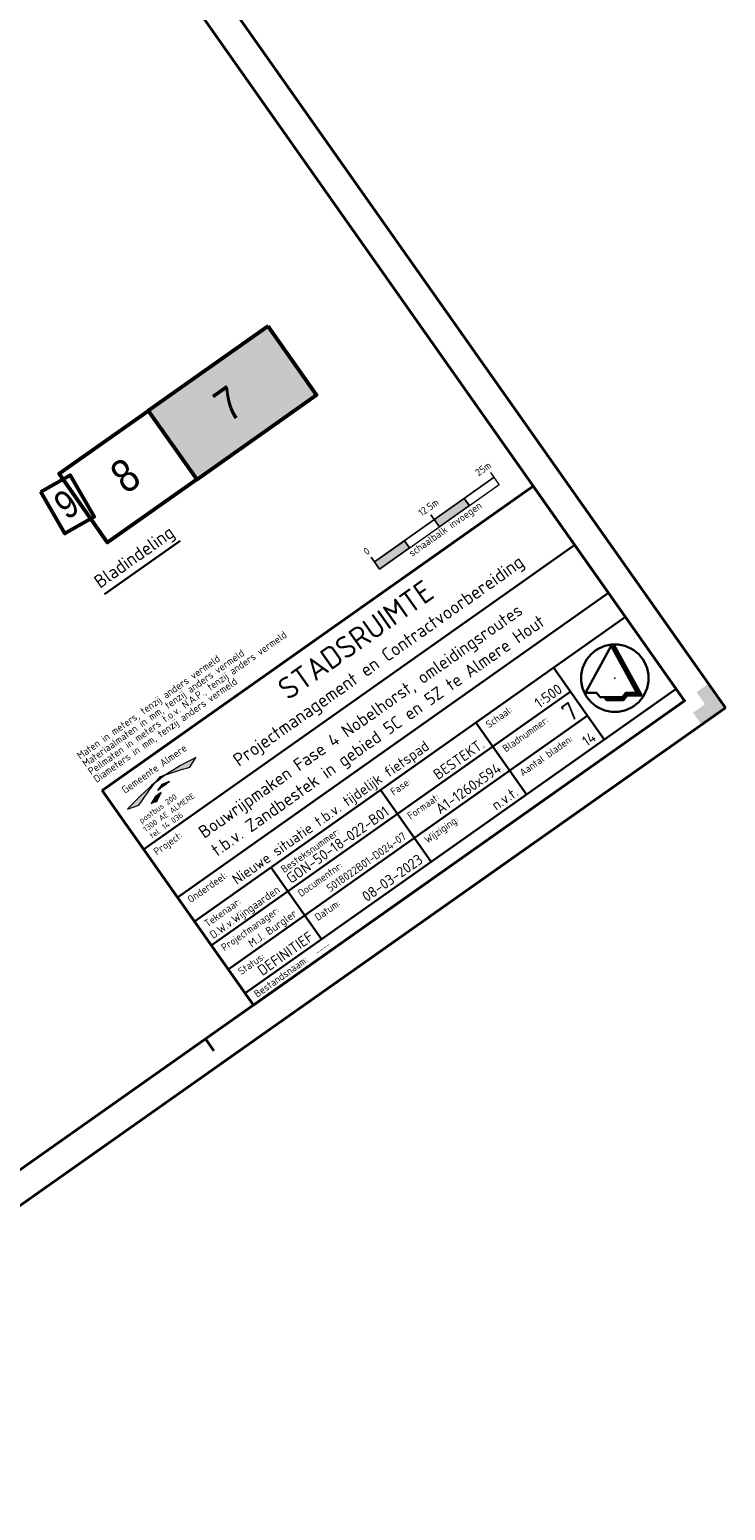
# Model space of a CAD drawing. Header units: metres. Extents: x 149090 to 149776, y 485756 to 486362.
# Tile 17 of 93: x 149657 to 149776, y 485982 to 486235. Entities that reach past the tile are written whole.
import ezdxf
from ezdxf.enums import TextEntityAlignment as Align

# ---------------------------------------------------------------- set-up
doc = ezdxf.new("R2010")
doc.units = ezdxf.units.M
doc.header["$MEASUREMENT"] = 0
doc.linetypes.add('DGN Style 2', pattern=[13.530732, 8.118439, -5.412293])
for name, color, linetype, lineweight in [('B-BH-VW-VERKEERSTEKEN_BORD_A-S', 20, 'Continuous', 13), ('WVB-alg-noordpijl', 7, 'Continuous', 30), ('WVB-alg-onderhoek', 7, 'Continuous', 30), ('WVB-pen-brm-dik 035', 6, 'Continuous', 40), ('WVB-pen-brm-dik 050', 6, 'Continuous', 53), ('WVB-raster-20%', 254, 'Continuous', 30), ('WVB-tekst-dik 018', 1, 'Continuous', 13), ('WVB-tekst-dik 025', 1, 'Continuous', 30), ('X-WE-AL-TEKENBLAD_TITELBLOK-S', 7, 'Continuous', 13)]:
    doc.layers.add(name, color=color, linetype=linetype, lineweight=lineweight)
doc.layers.add('BWR-alg-raster boundary', color=151, linetype='Continuous', lineweight=13, plot=False)
doc.styles.add('1 1000   0.35', font='WORKING.shx', dxfattribs={"height": 3.5})
doc.styles.add('NLCS-T18', font='txt', dxfattribs={"height": 0.0018})
doc.styles.add('NLCS-T25', font='txt', dxfattribs={"height": 0.0025})
doc.styles.add('Style-NLCS-ISO', font='txt')

# ---------------------------------------------------------------- blocks, each defined once
blk = doc.blocks.new('NPIJL')
at = {"layer": 'WVB-alg-noordpijl'}
for p, q in [((-0.001225, 0.011045), (-0.00998, -0.00495)), ((0.007525, -0.00495), (-0.001225, 0.011045)), ((-0.00009, 0.01105), (-0.00066, 0.01001)), ((-0.00055, 0.01021), (0.000365, 0.01021)), ((-0.00042, 0.010455), (0.00024, 0.010455)), ((-0.000275, 0.01071), (0.000095, 0.01071)), ((0.00921, -0.00595), (-0.00009, 0.01105)), ((-0.000635, 0.00996), (0.00051, 0.00996)), ((-0.000495, 0.00971), (0.000645, 0.00971)), ((-0.00036, 0.00946), (0.00078, 0.00946)), ((-0.00022, 0.00921), (0.000915, 0.009205)), ((-0.000085, 0.00896), (0.001055, 0.00896)), ((0.00005, 0.00871), (0.00119, 0.00871)), ((0.00019, 0.008465), (0.001325, 0.00846)), ((0.000325, 0.00821), (0.001465, 0.008215)), ((0.00046, 0.00796), (0.0016, 0.00796)), ((0.0006, 0.00771), (0.001735, 0.00771)), ((0.000735, 0.00746), (0.001875, 0.00746)), ((0.00087, 0.00721), (0.00201, 0.00721)), ((0.00101, 0.00696), (0.002145, 0.00696)), ((0.001145, 0.00671), (0.002285, 0.00671)), ((0.00128, 0.00646), (0.00242, 0.00646)), ((0.00142, 0.00621), (0.00256, 0.00621)), ((0.001555, 0.00596), (0.0027, 0.00596)), ((0.001695, 0.00571), (0.00283, 0.00571)), ((0.00183, 0.005455), (0.00297, 0.00546)), ((0.00197, 0.00521), (0.00311, 0.00521)), ((0.002105, 0.00496), (0.00324, 0.004965)), ((0.002245, 0.00471), (0.003385, 0.00471)), ((0.00238, 0.004455), (0.003515, 0.004465)), ((0.002515, 0.00421), (0.00365, 0.00421)), ((0.002655, 0.00396), (0.003795, 0.00396)), ((0.00279, 0.00371), (0.003925, 0.00371)), ((0.00293, 0.003465), (0.00406, 0.00346)), ((0.00306, 0.00321), (0.0042, 0.00321)), ((0.0032, 0.00296), (0.004335, 0.00296)), ((0.003335, 0.00271), (0.00447, 0.00271)), ((0.00347, 0.00246), (0.00461, 0.00246)), ((0.00361, 0.00221), (0.00475, 0.00221)), ((0.003745, 0.00196), (0.004885, 0.00196)), ((0.00388, 0.001705), (0.00502, 0.00171)), ((0.00402, 0.00146), (0.00516, 0.00146)), ((0.004155, 0.00121), (0.005295, 0.00121)), ((0.004295, 0.00096), (0.00543, 0.00096)), ((0.00443, 0.00071), (0.00557, 0.00071)), ((0.004565, 0.00046), (0.005705, 0.00046)), ((0.0047, 0.00021), (0.00584, 0.00021)), ((-0.00998, -0.00495), (-0.00623, -0.00495)), ((-0.00623, -0.00495), (-0.004975, -0.006455)), ((0.002525, -0.006455), (0.003775, -0.00495)), ((0.0037, -0.00504), (0.00871, -0.00504)), ((0.003775, -0.00495), (0.007525, -0.00495)), ((0.00484, -0.00004), (0.00598, -0.00004)), ((0.004975, -0.00029), (0.00612, -0.00029)), ((0.00511, -0.00054), (0.00625, -0.000535)), ((0.005255, -0.00079), (0.006385, -0.00079)), ((0.005385, -0.00104), (0.00653, -0.00104)), ((0.00553, -0.00129), (0.00666, -0.00129)), ((0.00566, -0.00154), (0.006795, -0.00154)), ((0.005795, -0.00179), (0.006935, -0.00179)), ((0.005935, -0.00204), (0.00707, -0.00204)), ((0.00607, -0.00229), (0.007205, -0.00229)), ((0.006205, -0.00254), (0.007345, -0.00254)), ((0.006345, -0.00279), (0.007475, -0.002785)), ((0.00648, -0.003035), (0.00762, -0.00304)), ((0.006615, -0.00329), (0.007755, -0.00329)), ((0.006755, -0.00354), (0.00789, -0.00354)), ((0.00689, -0.003785), (0.00803, -0.00379)), ((0.00703, -0.00404), (0.008165, -0.004035)), ((0.007165, -0.00429), (0.0083, -0.00429)), ((0.007295, -0.00454), (0.00844, -0.004535)), ((0.007435, -0.00479), (0.008575, -0.004785)), ((-0.004975, -0.006455), (0.002525, -0.006455)), ((-0.003675, -0.00645), (-0.002845, -0.00745)), ((-0.0036, -0.00654), (0.00375, -0.00654)), ((-0.00339, -0.00679), (0.00354, -0.00679)), ((-0.00318, -0.00704), (0.003325, -0.00704)), ((-0.002975, -0.00729), (0.00313, -0.00729)), ((-0.002845, -0.00745), (0.002985, -0.00745)), ((0.00266, -0.00629), (0.003955, -0.00629)), ((0.002865, -0.00604), (0.004165, -0.006035)), ((0.002985, -0.00745), (0.00424, -0.00595)), ((0.003075, -0.00579), (0.00912, -0.00579)), ((0.003285, -0.00554), (0.008985, -0.00554)), ((0.003485, -0.00529), (0.00885, -0.00529)), ((0.00424, -0.00595), (0.00921, -0.00595))]:
    blk.add_line(p, q, dxfattribs=at)
blk.add_circle((0, 0), 0.0115, dxfattribs=at)
blk = doc.blocks.new('*U7')
at = {"layer": 'WVB-tekst-dik 018', "lineweight": 0}
blk.add_hatch(color=256, dxfattribs=at).paths.add_polyline_path([(-0.42, 0.64, 0.028214), (-3.79, 0.14), (-2.77, -0.17, -0.022049)])
at = {"layer": 'WVB-tekst-dik 018', "lineweight": 0, "extrusion": (0, 0, -1)}
for points in [[(0.65, -0.07, 0.038766), (-0.64, -0.02, -0.013367), (-0.01, 0.14)], [(0.42, 0.64, 0.02506), (-0.72, 0.67, -0.008039), (-0.2, 0.8)], [(-0.72, 0.67, 0.022195), (-2.85, -0.02), (-3.79, 0.37, -0.031561)], [(1.79, -0.65, 0.015018), (1.27, -0.8), (0.5, -0.38), (1.17, -0.38)]]:
    blk.add_hatch(color=256, dxfattribs=at).paths.add_polyline_path(points)
at = {"layer": 'WVB-tekst-dik 018', "lineweight": 0, "flags": 128}
for points in [[(-0.42, 0.64, 0.028214), (-3.79, 0.14), (-2.77, -0.17, -0.022049)], [(-0.65, -0.07, -0.038766), (0.64, -0.02, 0.013367), (0.01, 0.14)], [(-0.42, 0.64, -0.02506), (0.72, 0.67, 0.008039), (0.2, 0.8)], [(0.72, 0.67, -0.022195), (2.85, -0.02), (3.79, 0.37, 0.031561)], [(-1.79, -0.65, -0.015018), (-1.27, -0.8), (-0.5, -0.38), (-1.17, -0.38)]]:
    blk.add_lwpolyline(points, format="xyb", close=True, dxfattribs=at)
at = {"layer": 'WVB-tekst-dik 018', "lineweight": 0, "extrusion": (0, 0, -1)}
blk.add_arc((-2.99, -10.66), 11.21, 71.0275, 74.56, dxfattribs=at)
at = {"layer": 'WVB-tekst-dik 018', "lineweight": 0}
blk.add_arc((3.6, -13.99), 15.17, 102.9565, 105.3929, dxfattribs=at)
blk = doc.blocks.new('ONDERHOEK PMCV')
at = {"layer": 'BWR-alg-raster boundary', "linetype": 'DGN Style 2'}
for p, q in [((-0.04412, 0.11167), (-0.04412, 0.10667)), ((-0.01912, 0.10967), (-0.06912, 0.10967))]:
    blk.add_line(p, q, dxfattribs=at)
at = {"layer": 'BWR-alg-raster boundary', "linetype": 'DGN Style 2', "flags": 128}
blk.add_lwpolyline([(-0.06912, 0.11167), (-0.06912, 0.10667), (-0.01912, 0.10667), (-0.01912, 0.11167)], dxfattribs=at)
for points in [[(-0.05662, 0.10667), (-0.06912, 0.10667), (-0.06912, 0.10967), (-0.05662, 0.10967)], [(-0.04412, 0.10967), (-0.03162, 0.10967), (-0.03162, 0.10667), (-0.04412, 0.10667)]]:
    blk.add_lwpolyline(points, close=True, dxfattribs=at)
at = {"layer": 'BWR-alg-raster boundary'}
blk.add_point((-0.025, 0.02999), dxfattribs=at)
at = {"layer": 'BWR-alg-raster boundary', "linetype": 'DGN Style 2'}
blk.add_solid([(-0.05662, 0.10667), (-0.06912, 0.10667), (-0.05662, 0.10967), (-0.06912, 0.10967)], dxfattribs=at)
at = {"layer": 'BWR-alg-raster boundary', "linetype": 'DGN Style 2', "extrusion": (0, 0, -1)}
blk.add_solid([(0.04412, 0.10967), (0.03162, 0.10967), (0.04412, 0.10667), (0.03162, 0.10667)], dxfattribs=at)
at = {"layer": 'WVB-alg-onderhoek', "lineweight": 30}
for p, q in [((-0.19, 0.07498), (-0.01, 0.07498)), ((-0.19, 0.05498), (-0.01, 0.05498)), ((-0.19, 0.04499), (-0.01, 0.04499)), ((-0.15801, 0.04499), (-0.15801, 0.015)), ((-0.11226, 0.04499), (-0.11226, 0.015)), ((-0.0725, 0.015), (-0.0725, 0.04499)), ((-0.04, 0.015), (-0.04, 0.04499)), ((-0.19, 0.03499), (-0.04006, 0.03499)), ((-0.19, 0.02499), (-0.04006, 0.02499)), ((-0.19, 0.015), (-0.01, 0.015))]:
    blk.add_line(p, q, dxfattribs=at)
at = {"layer": 'WVB-alg-onderhoek', "lineweight": 40, "flags": 128}
blk.add_lwpolyline([(-0.19, 0.09957), (-0.01, 0.09957), (-0.01, 0.01), (-0.19, 0.01)], close=True, dxfattribs=at)
at = {"layer": 'WVB-tekst-dik 018', "lineweight": 0, "xscale": 0.003859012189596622, "yscale": 0.003859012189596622, "zscale": 0.003859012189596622}
blk.add_blockref('*U7', (-0.17194, 0.0889), dxfattribs=at)
at = {"layer": 'BWR-alg-raster boundary', "linetype": 'DGN Style 2', "style": 'Style-NLCS-ISO'}
blk.add_text('schaalbalk invoegen', height=0.0025, dxfattribs=at).set_placement((-0.04298, 0.10364), align=Align.CENTER)
at = {"layer": 'WVB-tekst-dik 018', "lineweight": 40, "style": 'Style-NLCS-ISO'}
blk.add_text('STADSRUIMTE', height=0.0075, dxfattribs=at).set_placement((-0.08969, 0.09167), align=Align.MIDDLE_CENTER)
at = {"layer": 'WVB-tekst-dik 018', "style": 'Style-NLCS-ISO'}
for s, p in [('1300 AE ALMERE', (-0.17566, 0.08034)), ('postbus 200', (-0.17796, 0.08359)), ('tel. 14 036', (-0.17888, 0.0773))]:
    blk.add_text(s, height=0.0019681, rotation=360, dxfattribs=at).set_placement(p, align=Align.MIDDLE_CENTER)
at = {"layer": 'WVB-tekst-dik 018', "lineweight": 30, "style": 'Style-NLCS-ISO'}
blk.add_text('Projectmanagement en Contractvoorbereiding', height=0.0044985, dxfattribs=at).set_placement((-0.08747, 0.0814), align=Align.MIDDLE_CENTER)
at = {"layer": 'WVB-tekst-dik 018', "style": 'NLCS-T25'}
for s, height, p in [('Project:', 0.002499, (-0.1875, 0.07073)), ('Onderdeel:', 0.002499, (-0.1875, 0.05074)), ('Tekenaar:', 0.002499, (-0.1875, 0.04073)), ('Besteksnummer:', 0.0024991, (-0.1555, 0.04074)), ('Fase:', 0.002499, (-0.10976, 0.04074)), ('Schaal:', 0.002499, (-0.07, 0.04074)), ('Projectmanager:', 0.0024991, (-0.1875, 0.03073)), ('Documentnr:', 0.0024991, (-0.1555, 0.03074)), ('Formaat:', 0.002499, (-0.10976, 0.03074)), ('Bladnummer:', 0.0024991, (-0.07, 0.03074)), ('Status:', 0.002499, (-0.1875, 0.02074)), ('Datum:', 0.002499, (-0.1555, 0.02074)), ('Wijziging:', 0.002499, (-0.10976, 0.02074)), ('Aantal bladen:', 0.0024991, (-0.07, 0.02074)), ('Bestandsnaam: ', 0.0024991, (-0.1875, 0.01133))]:
    blk.add_text(s, height=height, dxfattribs=at).set_placement(p)
at = {"layer": 'WVB-tekst-dik 018', "attachment_point": 7}
for s, insert, char_height, line_spacing_factor, style in [('Maten in meters, tenzij anders vermeld \\PMateriaalmaten in mm, tenzij anders vermeld ^JPeilmaten in meters t.o.v. N.A.P., tenzij anders vermeld \\PDiameters in mm, tenzij anders vermeld ^J', (-0.19, 0.10199), 0.0025, 0.779777, 'Style-NLCS-ISO'), ('----', (-0.16227, 0.01133), 0.001799, 1.8, 'NLCS-T18')]:
    blk.add_mtext(s, dxfattribs=dict(at, insert=insert, char_height=char_height, line_spacing_factor=line_spacing_factor, style=style))
at = {"layer": 'WVB-tekst-dik 025', "style": 'Style-NLCS-ISO', "flags": 2}
blk.add_attdef('NL_META_EIGENAAR', text='', height=0.00253, dxfattribs=at).set_placement((-0.17116, 0.0954), align=Align.MIDDLE_CENTER)
at = {"layer": 'WVB-tekst-dik 025', "style": 'Style-NLCS-ISO', "flags": 12}
for tag, height, p in [('NL_META_OPSTELLER', 0.0027, (-0.16003, 0.03635)), ('NL_META_BEHOORT_BIJ', 0.0036, (-0.11433, 0.03636)), ('NL_META_PROJECTFASE', 0.0036, (-0.07452, 0.03636)), ('NL_META_SCHAAL', 0.0036, (-0.04202, 0.03636)), ('NL_META_BLADNUMMER', 0.0063, (-0.04202, 0.02636)), ('NL_META_AUTORISATOR', 0.0027, (-0.16003, 0.02636)), ('NL_META_ID_NUMMER', 0.0027, (-0.11433, 0.02636)), ('NL_META_DOCUMENTSTATUS', 0.0036, (-0.16003, 0.01636)), ('NL_META_REVISIE', 0.0036, (-0.07452, 0.01637)), ('NL_META_AANTAL_BLADEN', 0.0036, (-0.04202, 0.01637))]:
    blk.add_attdef(tag, text='', height=height, dxfattribs=at).set_placement(p, align=Align.RIGHT)
at = {"layer": 'WVB-tekst-dik 025', "style": 'Style-NLCS-ISO'}
for tag, p in [('NL_META_TEKENBLADFORMAAT', (-0.07452, 0.02636)), ('NL_META_UITGAVE', (-0.11433, 0.01637))]:
    blk.add_attdef(tag, text='', height=0.0036, dxfattribs=at).set_placement(p, align=Align.RIGHT)
at = {"layer": 'WVB-tekst-dik 025', "style": 'Style-NLCS-ISO', "flags": 12}
for tag, height in [('NL_META_PROJECTOMSCHRIJVING', 0.0036), ('NL_META_TEKENINGOMSCHRIJVING_1', 0.00432)]:
    blk.add_attdef(tag, (0, 0), '', height=height, dxfattribs=at)
at = {"layer": 'WVB-tekst-dik 025', "style": 'Style-NLCS-ISO'}
blk.add_attdef('NL_META_TEKENINGOMSCHRIJVING', (0, 0), '', height=0.00432, dxfattribs=at)
at = {"layer": 'X-WE-AL-TEKENBLAD_TITELBLOK-S', "ltscale": 500, "style": 'Style-NLCS-ISO', "flags": 12}
blk.add_attdef('NL_META_PROJECTOMSCHRIJVING', (0, 0), '', height=0.000025, dxfattribs=at)
blk = doc.blocks.new('schaal 1-500')
at = {"layer": 'B-BH-VW-VERKEERSTEKEN_BORD_A-S', "color": 7, "lineweight": 13, "ltscale": 500}
for p, q in [((0, 0), (0, 0.005)), ((0, 0.003), (0.05, 0.003)), ((0, 0), (0.05, 0)), ((0.0125, 0), (0.0125, 0.003)), ((0.025, 0), (0.025, 0.005)), ((0.0375, 0), (0.0375, 0.003)), ((0.05, 0), (0.05, 0.005))]:
    blk.add_line(p, q, dxfattribs=at)
blk.add_solid([(0, 0.003), (0.0125, 0.003), (0, 0), (0.0125, 0)], dxfattribs=at)
at = {"layer": 'B-BH-VW-VERKEERSTEKEN_BORD_A-S', "color": 7, "lineweight": 13, "ltscale": 500, "extrusion": (0, 0, -1)}
blk.add_solid([(-0.025, 0.003), (-0.0375, 0.003), (-0.025, 0), (-0.0375, 0)], dxfattribs=at)
at = {"layer": 'B-BH-VW-VERKEERSTEKEN_BORD_A-S', "color": 7, "lineweight": 13, "ltscale": 500, "style": 'Style-NLCS-ISO'}
for s, p in [('0', (-0.00007, 0.00629)), ('12.5m', (0.02576, 0.00629)), ('25m ', (0.04935, 0.00629))]:
    blk.add_text(s, height=0.0025, dxfattribs=at).set_placement(p, align=Align.CENTER)

msp = doc.modelspace()

# ---------------------------------------------------------------- hatches: boundary and pattern name
at = {"layer": 'WVB-alg-onderhoek', "lineweight": 40}
msp.add_hatch(color=256, dxfattribs=at).paths.add_polyline_path([(149771.537, 486116.329), (149770.096, 486118.372), (149772.139, 486119.813), (149770.698, 486121.856), (149772.742, 486123.296), (149775.623, 486119.21)])

# ---------------------------------------------------------------- linework, layer by layer
for p, q in [((149775.623, 486119.21), (149604.464, 486361.931)), ((149260.76, 485756.145), (149775.623, 486119.21)), ((149688.372, 486060.743), (149686.931, 486062.786))]:
    msp.add_line(p, q, dxfattribs=at)
at = {"layer": 'WVB-alg-onderhoek', "lineweight": 40, "flags": 128}
msp.add_lwpolyline([(149266.051, 485765.994), (149768.655, 486120.415), (149603.259, 486354.964), (149100.655, 486000.543)], close=True, dxfattribs=at)
at = {"layer": 'WVB-pen-brm-dik 050', "flags": 128}
for points in [[(149697.621, 486184.253), (149677.179, 486169.838), (149685.449, 486158.111), (149705.891, 486172.526)], [(149685.449, 486158.111), (149670.256, 486147.397), (149661.986, 486159.125), (149677.179, 486169.838)], [(149658.88, 486156.016), (149663.857, 486158.876), (149667.942, 486151.766), (149662.965, 486148.906)]]:
    msp.add_lwpolyline(points, close=True, dxfattribs=at)
at = {"layer": 'WVB-raster-20%', "linetype": 'Continuous', "lineweight": 0, "flags": 128}
msp.add_lwpolyline([(149697.621, 486184.253), (149677.179, 486169.838), (149685.449, 486158.111), (149705.891, 486172.526)], close=True, dxfattribs=at)
at = {"layer": 'WVB-raster-20%', "linetype": 'Continuous', "lineweight": 0}
msp.add_solid([(149697.621, 486184.253), (149677.179, 486169.838), (149705.891, 486172.526), (149685.449, 486158.111)], dxfattribs=at)
at = {"layer": 'WVB-tekst-dik 018', "lineweight": 30}
msp.add_line((149682.62, 486147.645), (149669.728, 486138.554), dxfattribs=at)

# ---------------------------------------------------------------- block references
at = {"layer": 'B-BH-VW-VERKEERSTEKEN_BORD_A-S', "color": 7, "lineweight": 13, "ltscale": 500, "xscale": 500, "yscale": 500, "zscale": 500, "rotation": 35.22220559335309}
msp.add_blockref('schaal 1-500', (149716.627, 486142.849), dxfattribs=at)
at = {"layer": 'WVB-alg-noordpijl', "xscale": 500, "yscale": 500, "zscale": 500}
msp.add_blockref('NPIJL', (149756.764, 486124.253), dxfattribs=at)
at = {"layer": 'WVB-tekst-dik 018'}
ref = msp.add_blockref('ONDERHOEK PMCV', (149775.623, 486119.21), dxfattribs=dict(at, xscale=500, yscale=500, zscale=500, rotation=35.22220559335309))
ref.add_attrib('NL_META_EIGENAAR', 'Gemeente Almere', dxfattribs={"layer": 'WVB-tekst-dik 025', "height": 1.26519, "rotation": 35.22221, "style": 'Style-NLCS-ISO'}).set_placement((149678.2, 486108.817), align=Align.MIDDLE_CENTER)
ref.add_attrib('NL_META_PROJECTOMSCHRIJVING', 'Nieuwe situatie t.b.v. tijdelijk fietspad', (149692.292, 486088.985), dxfattribs={"layer": 'WVB-tekst-dik 025', "height": 1.79938, "rotation": 35.22221, "style": 'Style-NLCS-ISO'})
ref.add_attrib('NL_META_TEKENINGOMSCHRIJVING_1', 't.b.v. Zandbestek in gebied 5C en 5Z te Almere Hout', (149688.898, 486093.793), dxfattribs={"layer": 'WVB-tekst-dik 025', "height": 2.15926, "rotation": 35.22221, "style": 'Style-NLCS-ISO'})
ref.add_attrib('NL_META_PROJECTFASE', 'BESTEKT.', dxfattribs={"layer": 'WVB-tekst-dik 025', "height": 1.7994, "rotation": 35.22221, "style": 'Style-NLCS-ISO'}).set_placement((149734.702, 486112.572), align=Align.RIGHT)
ref.add_attrib('NL_META_SCHAAL', '1:500', dxfattribs={"layer": 'WVB-tekst-dik 025', "height": 1.7994, "rotation": 35.22221, "style": 'Style-NLCS-ISO'}).set_placement((149747.977, 486121.944), align=Align.RIGHT)
ref.add_attrib('NL_META_BEHOORT_BIJ', 'GON-50-18-022-B01', dxfattribs={"layer": 'WVB-tekst-dik 025', "height": 1.79938, "rotation": 35.22221, "style": 'Style-NLCS-ISO'}).set_placement((149718.439, 486101.09), align=Align.RIGHT)
ref.add_attrib('NL_META_DOCUMENTSTATUS', 'DEFINITIEF', dxfattribs={"layer": 'WVB-tekst-dik 025', "height": 1.7994, "rotation": 35.22221, "style": 'Style-NLCS-ISO'}).set_placement((149705.54, 486079.742), align=Align.RIGHT)
ref.add_attrib('NL_META_OPSTELLER', 'D.W.v.Wijngaarden', dxfattribs={"layer": 'WVB-tekst-dik 025', "height": 1.34954, "rotation": 35.22221, "style": 'Style-NLCS-ISO'}).set_placement((149699.776, 486087.907), align=Align.RIGHT)
ref.add_attrib('NL_META_AUTORISATOR', 'M.J. Burgler', dxfattribs={"layer": 'WVB-tekst-dik 025', "height": 1.34954, "rotation": 35.22221, "style": 'Style-NLCS-ISO'}).set_placement((149702.656, 486083.827), align=Align.RIGHT)
ref.add_attrib('NL_META_BLADNUMMER', '7', dxfattribs={"layer": 'WVB-tekst-dik 025', "height": 3.149, "rotation": 35.22221, "style": 'Style-NLCS-ISO'}).set_placement((149750.861, 486117.859), align=Align.RIGHT)
ref.add_attrib('NL_META_AANTAL_BLADEN', '14', dxfattribs={"layer": 'WVB-tekst-dik 025', "height": 1.7994, "rotation": 35.22221, "style": 'Style-NLCS-ISO'}).set_placement((149753.742, 486113.779), align=Align.RIGHT)
ref.add_attrib('NL_META_REVISIE', 'n.v.t.', dxfattribs={"layer": 'WVB-tekst-dik 025', "height": 1.7994, "rotation": 35.22221, "style": 'Style-NLCS-ISO'}).set_placement((149740.467, 486104.407), align=Align.RIGHT)
ref.add_attrib('NL_META_ID_NUMMER', '5018022B01-D024-07', dxfattribs={"layer": 'WVB-tekst-dik 025', "height": 1.34954, "rotation": 35.22221, "style": 'Style-NLCS-ISO'}).set_placement((149721.323, 486097.006), align=Align.RIGHT)
ref.add_attrib('NL_META_TEKENINGOMSCHRIJVING', 'Bouwrijpmaken Fase 4 Nobelhorst, omleidingsroutes', (149686.735, 486096.856), dxfattribs={"layer": 'WVB-tekst-dik 025', "height": 2.15926, "rotation": 35.22221, "style": 'Style-NLCS-ISO'})
ref.add_attrib('NL_META_TEKENBLADFORMAAT', 'A1-1260x594', dxfattribs={"layer": 'WVB-tekst-dik 025', "height": 1.79938, "rotation": 35.22221, "style": 'Style-NLCS-ISO'}).set_placement((149737.586, 486108.487), align=Align.RIGHT)
ref.add_attrib('NL_META_UITGAVE', '08-03-2023', dxfattribs={"layer": 'WVB-tekst-dik 025', "height": 1.7994, "rotation": 35.22221, "style": 'Style-NLCS-ISO'}).set_placement((149724.204, 486092.925), align=Align.RIGHT)

# ---------------------------------------------------------------- texts
at = {"layer": 'WVB-pen-brm-dik 035', "linetype": 'Continuous', "style": '1 1000   0.35', "width": 0.874486}
for s, height, p in [('7', 5.582, (149690.988, 486167.74)), ('8', 5.582, (149673.366, 486155.479)), ('9', 4.745, (149663.332, 486151.091))]:
    msp.add_text(s, height=height, rotation=35.19029, dxfattribs=at).set_placement(p)
at = {"layer": 'WVB-tekst-dik 018', "linetype": 'Continuous', "lineweight": 30, "style": 'Style-NLCS-ISO'}
msp.add_text('Bladindeling', height=2.24923, rotation=35.19029, dxfattribs=at).set_placement((149674.765, 486144.945), align=Align.MIDDLE_CENTER)

doc.saveas('drawing.dxf')
